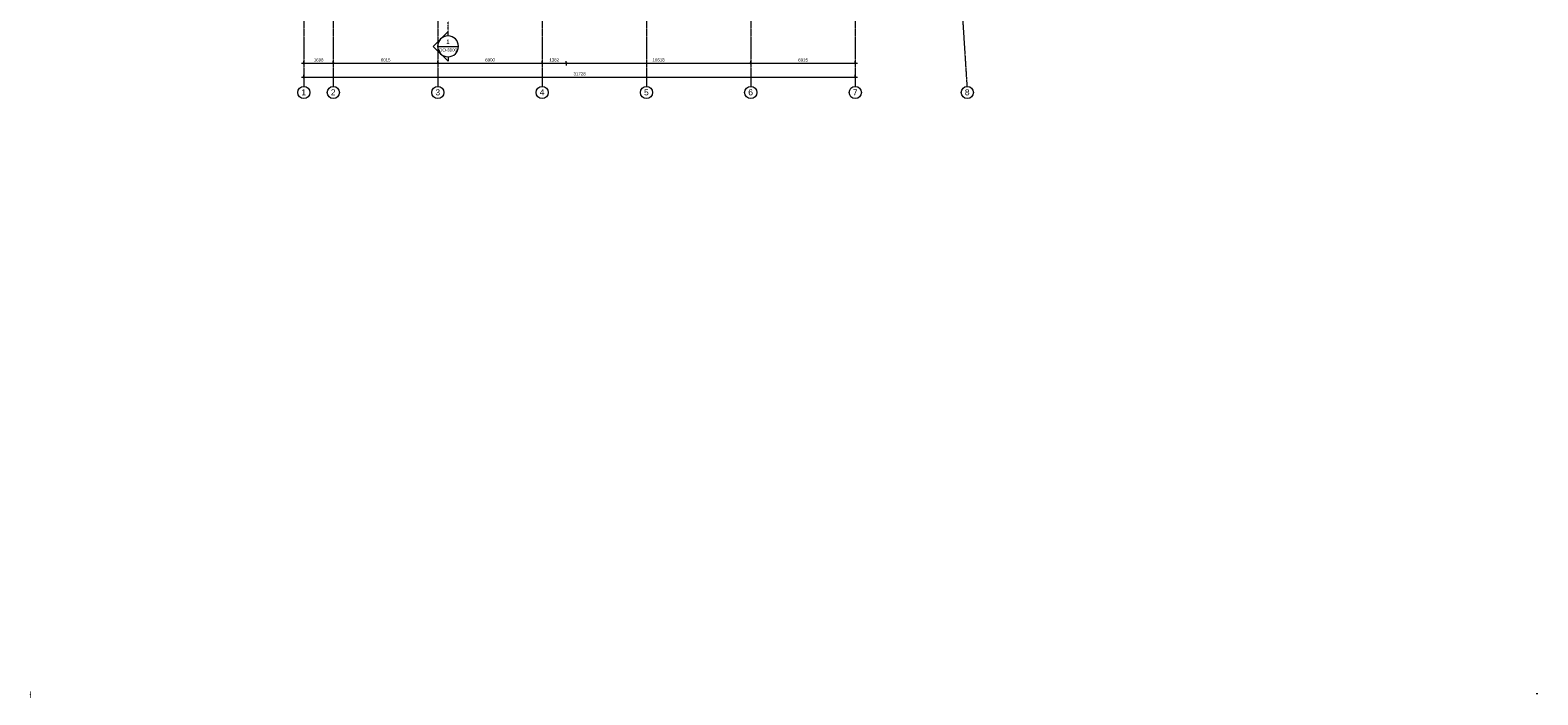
# Model space of a CAD drawing. Header units: millimetres. Extents: x 1989 to 88729, y 4659 to 113498.
# Tile 1 of 107: x 1989 to 88729, y 4659 to 42912. Entities that reach past the tile are written whole.
import ezdxf

# ---------------------------------------------------------------- set-up
doc = ezdxf.new("R2010")
doc.units = ezdxf.units.MM
for name, pattern in [('Afbreeklijn', [9, 5, -2, 0, -2]), ('ARC Grid Line', [22.225, 12.7, -3.175, 3.175, -3.175]), ('ARC Section Line', [17, 10, -3, 0, -1, 0, -3])]:
    doc.linetypes.add(name, pattern=pattern)
for name, color, linetype, lineweight in [('A--L$01A__Algemeen', 7, 'Continuous', 9), ('A--L$07A__Stramien', 1, 'Continuous', 13), ('A--LD20__DetailPenFijn', 2, 'Continuous', 20), ('A--LD30__DetailPenMiddel', 3, 'Continuous', 9), ('A--M$01A__Algemeen', 1, 'Continuous', 13), ('A--M$01A__Algemeen-100', 1, 'Continuous', 13), ('A--T$01A__Algemeen', 1, 'Continuous', 9), ('A--T$07A__Stramien', 1, 'Continuous', 13)]:
    doc.layers.add(name, color=color, linetype=linetype, lineweight=lineweight)
doc.styles.add('Arial_3', font='arial.ttf', dxfattribs={"height": 2.5})
doc.styles.add('Arial_4', font='arial.ttf', dxfattribs={"height": 3.5})
doc.styles.add('Arial_5', font='arial.ttf', dxfattribs={"height": 350})
doc.styles.add('Arial_6', font='arial.ttf', dxfattribs={"height": 250})
doc.styles.add('Arial_7', font='arial.ttf', dxfattribs={"height": 180})
doc.styles.add('Arial_B', font='arial.ttf', dxfattribs={"height": 3.5})
doc.dimstyles.new('00_ARC_dimension_1_8mm', dxfattribs={"dimscale": 304.8, "dimtxt": 183.646692, "dimasz": 1.049869, "dimexe": 0.426509, "dimexo": 0.0625, "dimgap": 0.164042, "dimtad": 1, "dimdec": 0, "dimzin": 0, "dimdsep": 46, "dimtxsty": 'Arial_7', "dimblk1": 'DOTSMALL', "dimblk2": 'DOTSMALL', "dimsah": 1, "dimcen": 0.09, "dimdle": 0.426509, "dimadec": 3, "dimazin": 0, "dimtfac": 1, "dimtdec": 4, "dimtix": 1, "dimtmove": 0, "dimatfit": 3, "dimfxl": 0.426509, "dimfxlon": 1, "dimtvp": 1, "dimtolj": 1, "dimtzin": 0, "dimarcsym": 2})

# ---------------------------------------------------------------- blocks, each defined once
blk = doc.blocks.new('Grid - 3_5mm-18301-DO-Begane grond - Nieuwe situatie Kitchen equipment')
at = {"layer": 'A--T$07A__Stramien'}
blk.add_circle((0, 0), 3.5, dxfattribs=at)
blk = doc.blocks.new('Section - Default-5518-DO-Begane grond - Nieuwe situatie Kitchen equipment')
at = {"layer": 'A--L$01A__Algemeen', "lineweight": 13}
for p, q in [((-6, 8.49), (-14.49, 0)), ((-6, 8.49), (2.49, 0)), ((-12, 0), (-14.49, 0)), ((0, 0), (2.49, 0))]:
    blk.add_line(p, q, dxfattribs=at)
for start, end in [(360, 180), (180, 360)]:
    blk.add_arc((-6, 0), 6, start, end, dxfattribs=at)
blk = doc.blocks.new('DIMBLOCK10-DO-Begane grond - Nieuwe situatie Kitchen equipment')
at = {"layer": 'A--M$01A__Algemeen-100'}
h = blk.add_hatch(color=256, dxfattribs=at)
edge = h.paths.add_edge_path()
edge.add_arc((17733, 40205), 40, 0, 360)
h = blk.add_hatch(color=256, dxfattribs=at)
edge = h.paths.add_edge_path()
edge.add_arc((49461, 40205), 40, 0, 360)
for p, q in [((17603, 40205), (49591, 40205)), ((17733, 40205), (17733, 40335)), ((17733, 40205), (17733, 40075)), ((49461, 40205), (49461, 40335)), ((49461, 40205), (49461, 40075))]:
    blk.add_line(p, q, dxfattribs=at)
for centre in [(17733, 40205), (49461, 40205)]:
    blk.add_circle(centre, 40, dxfattribs=at)
at = {"layer": 'A--M$01A__Algemeen-100', "color": 0, "insert": (33251, 40488), "char_height": 180, "width": 830.65, "attachment_point": 1, "line_spacing_factor": 0.941778, "style": 'Arial_7'}
blk.add_mtext('31728', dxfattribs=at)
blk = doc.blocks.new('_DotSmall')
at = {"color": 0, "linetype": 'ByBlock', "const_width": 0.5}
blk.add_lwpolyline([(-0.0625, 0, 1), (0.0625, 0, 1)], format="xyb", close=True, dxfattribs=at)
blk = doc.blocks.new('DIMBLOCK11-DO-Begane grond - Nieuwe situatie Kitchen equipment')
at = {"layer": 'A--M$01A__Algemeen-100'}
h = blk.add_hatch(color=256, dxfattribs=at)
edge = h.paths.add_edge_path()
edge.add_arc((17733, 41005), 40, 0, 360)
h = blk.add_hatch(color=256, dxfattribs=at)
edge = h.paths.add_edge_path()
edge.add_arc((19431, 41005), 40, 0, 360)
for p, q in [((17603, 41005), (19431, 41005)), ((17733, 41005), (17733, 41135)), ((17733, 41005), (17733, 40875)), ((19431, 41005), (19431, 41135)), ((19431, 41005), (19431, 40875))]:
    blk.add_line(p, q, dxfattribs=at)
for centre in [(17733, 41005), (19431, 41005)]:
    blk.add_circle(centre, 40, dxfattribs=at)
at = {"layer": 'A--M$01A__Algemeen-100', "color": 0, "insert": (18305, 41288), "char_height": 180, "width": 664.52, "attachment_point": 1, "line_spacing_factor": 0.941778, "style": 'Arial_7'}
blk.add_mtext('1698', dxfattribs=at)
blk = doc.blocks.new('DIMBLOCK12-DO-Begane grond - Nieuwe situatie Kitchen equipment')
at = {"layer": 'A--M$01A__Algemeen-100'}
h = blk.add_hatch(color=256, dxfattribs=at)
edge = h.paths.add_edge_path()
edge.add_arc((19431, 41005), 40, 0, 360)
h = blk.add_hatch(color=256, dxfattribs=at)
edge = h.paths.add_edge_path()
edge.add_arc((25446, 41005), 40, 0, 360)
for p, q in [((19431, 41005), (19431, 41135)), ((19431, 41005), (25446, 41005)), ((19431, 41005), (19431, 40875)), ((25446, 41005), (25446, 41135)), ((25446, 41005), (25446, 40875))]:
    blk.add_line(p, q, dxfattribs=at)
for centre in [(19431, 41005), (25446, 41005)]:
    blk.add_circle(centre, 40, dxfattribs=at)
at = {"layer": 'A--M$01A__Algemeen-100', "color": 0, "insert": (22162, 41288), "char_height": 180, "width": 664.52, "attachment_point": 1, "line_spacing_factor": 0.941778, "style": 'Arial_7'}
blk.add_mtext('6015', dxfattribs=at)
blk = doc.blocks.new('DIMBLOCK13-DO-Begane grond - Nieuwe situatie Kitchen equipment')
at = {"layer": 'A--M$01A__Algemeen-100'}
h = blk.add_hatch(color=256, dxfattribs=at)
edge = h.paths.add_edge_path()
edge.add_arc((25446, 41005), 40, 0, 360)
h = blk.add_hatch(color=256, dxfattribs=at)
edge = h.paths.add_edge_path()
edge.add_arc((31446, 41005), 40, 0, 360)
for p, q in [((25446, 41005), (25446, 41135)), ((25446, 41005), (31446, 41005)), ((25446, 41005), (25446, 40875)), ((31446, 41005), (31446, 41135)), ((31446, 41005), (31446, 40875))]:
    blk.add_line(p, q, dxfattribs=at)
for centre in [(25446, 41005), (31446, 41005)]:
    blk.add_circle(centre, 40, dxfattribs=at)
at = {"layer": 'A--M$01A__Algemeen-100', "color": 0, "insert": (28169, 41288), "char_height": 180, "width": 664.52, "attachment_point": 1, "line_spacing_factor": 0.941778, "style": 'Arial_7'}
blk.add_mtext('6000', dxfattribs=at)
blk = doc.blocks.new('DIMBLOCK14-DO-Begane grond - Nieuwe situatie Kitchen equipment')
at = {"layer": 'A--M$01A__Algemeen-100'}
h = blk.add_hatch(color=256, dxfattribs=at)
edge = h.paths.add_edge_path()
edge.add_arc((31446, 41005), 40, 0, 360)
h = blk.add_hatch(color=256, dxfattribs=at)
edge = h.paths.add_edge_path()
edge.add_arc((32828, 41005), 40, 0, 360)
for p, q in [((31446, 41005), (31446, 41135)), ((31446, 41005), (32828, 41005)), ((31446, 41005), (31446, 40875)), ((32828, 41005), (32828, 41135)), ((32828, 41005), (32828, 40875))]:
    blk.add_line(p, q, dxfattribs=at)
for centre in [(31446, 41005), (32828, 41005)]:
    blk.add_circle(centre, 40, dxfattribs=at)
at = {"layer": 'A--M$01A__Algemeen-100', "color": 0, "insert": (31860, 41288), "char_height": 180, "width": 664.52, "attachment_point": 1, "line_spacing_factor": 0.941778, "style": 'Arial_7'}
blk.add_mtext('1382', dxfattribs=at)
blk = doc.blocks.new('DIMBLOCK15-DO-Begane grond - Nieuwe situatie Kitchen equipment')
at = {"layer": 'A--M$01A__Algemeen-100'}
h = blk.add_hatch(color=256, dxfattribs=at)
edge = h.paths.add_edge_path()
edge.add_arc((32828, 41005), 40, 0, 360)
h = blk.add_hatch(color=256, dxfattribs=at)
edge = h.paths.add_edge_path()
edge.add_arc((43446, 41005), 40, 0, 360)
for p, q in [((32828, 41005), (32828, 41135)), ((32828, 41005), (43446, 41005)), ((32828, 41005), (32828, 40875)), ((43446, 41005), (43446, 41135)), ((43446, 41005), (43446, 40875))]:
    blk.add_line(p, q, dxfattribs=at)
for centre in [(32828, 41005), (43446, 41005)]:
    blk.add_circle(centre, 40, dxfattribs=at)
at = {"layer": 'A--M$01A__Algemeen-100', "color": 0, "insert": (37791, 41288), "char_height": 180, "width": 830.65, "attachment_point": 1, "line_spacing_factor": 0.941778, "style": 'Arial_7'}
blk.add_mtext('10618', dxfattribs=at)
blk = doc.blocks.new('DIMBLOCK16-DO-Begane grond - Nieuwe situatie Kitchen equipment')
at = {"layer": 'A--M$01A__Algemeen-100'}
h = blk.add_hatch(color=256, dxfattribs=at)
edge = h.paths.add_edge_path()
edge.add_arc((43446, 41005), 40, 0, 360)
h = blk.add_hatch(color=256, dxfattribs=at)
edge = h.paths.add_edge_path()
edge.add_arc((49461, 41005), 40, 0, 360)
for p, q in [((43446, 41005), (43446, 41135)), ((43446, 41005), (49591, 41005)), ((43446, 41005), (43446, 40875)), ((49461, 41005), (49461, 41135)), ((49461, 41005), (49461, 40875))]:
    blk.add_line(p, q, dxfattribs=at)
for centre in [(43446, 41005), (49461, 41005)]:
    blk.add_circle(centre, 40, dxfattribs=at)
at = {"layer": 'A--M$01A__Algemeen-100', "color": 0, "insert": (46177, 41288), "char_height": 180, "width": 664.52, "attachment_point": 1, "line_spacing_factor": 0.941778, "style": 'Arial_7'}
blk.add_mtext('6015', dxfattribs=at)

msp = doc.modelspace()

# ---------------------------------------------------------------- hatches: boundary and pattern name
at = {"layer": 'A--L$01A__Algemeen'}
for color, points in [(256, [(2014.2, 4710.9), (2014.2, 4720.9), (1989.2, 4720.9), (1989.2, 4710.9)]), (31, [(2014.2, 4685), (2014.2, 4695), (1989.2, 4695), (1989.2, 4685)]), (9, [(2014.2, 4658.9), (2014.2, 4668.9), (1989.2, 4668.9), (1989.2, 4658.9)])]:
    msp.add_hatch(color=color, dxfattribs=at).paths.add_polyline_path(points)

# ---------------------------------------------------------------- linework, layer by layer
at = {"layer": 'A--L$01A__Algemeen', "linetype": 'ARC Section Line', "lineweight": 13}
msp.add_line((26030.1, 42579.2), (26030.1, 59190.6), dxfattribs=at)
at = {"layer": 'A--L$01A__Algemeen', "lineweight": 13}
msp.add_line((25430.1, 41979.2), (26630.1, 41979.2), dxfattribs=at)
at = {"layer": 'A--L$07A__Stramien', "linetype": 'ARC Grid Line'}
for p, q in [((17733.1, 95686.5), (17733.1, 39676.1)), ((19431.1, 95686.5), (19431.1, 39676.1)), ((25446.1, 95686.5), (25446.1, 39676.1)), ((31446.1, 95686.5), (31446.1, 39676.1)), ((37446.1, 95686.5), (37446.1, 39676.1)), ((43446.1, 95686.5), (43446.1, 39676.1)), ((49461.1, 95686.5), (49461.1, 39676.1)), ((52288.5, 95618), (55884.9, 39676.1))]:
    msp.add_line(p, q, dxfattribs=at)
at = {"layer": 'A--LD20__DetailPenFijn'}
for p, q in [((2014.2, 4720.9), (1989.2, 4720.9)), ((1989.2, 4720.9), (1989.2, 4710.9)), ((1989.2, 4710.9), (2014.2, 4710.9)), ((2014.2, 4707.9), (1989.2, 4707.9)), ((1989.2, 4707.9), (1989.2, 4697.9)), ((1989.2, 4697.9), (2014.2, 4697.9)), ((2014.2, 4695), (1989.2, 4695)), ((1989.2, 4695), (1989.2, 4685)), ((1989.2, 4685), (2014.2, 4685)), ((2014.2, 4668.9), (1989.2, 4668.9)), ((1989.2, 4668.9), (1989.2, 4658.9)), ((1989.2, 4658.9), (2014.2, 4658.9)), ((2014.2, 4710.9), (2014.2, 4720.9)), ((2014.2, 4697.9), (2014.2, 4707.9)), ((2014.2, 4685), (2014.2, 4695)), ((2014.2, 4658.9), (2014.2, 4668.9))]:
    msp.add_line(p, q, dxfattribs=at)
at = {"layer": 'A--LD30__DetailPenMiddel', "linetype": 'Afbreeklijn', "lineweight": 100}
msp.add_line((1989.2, 4676.9), (2014.2, 4676.9), dxfattribs=at)

# ---------------------------------------------------------------- block references
at = {"layer": 'A--L$01A__Algemeen', "lineweight": 13, "xscale": 99.99999999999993, "yscale": 99.99999999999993, "zscale": 99.99999999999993, "rotation": 90}
msp.add_blockref('Section - Default-5518-DO-Begane grond - Nieuwe situatie Kitchen equipment', (26030.1, 42579.2), dxfattribs=at)
at = {"layer": 'A--T$07A__Stramien'}
for p, xscale, yscale, zscale, rotation in [((17733.1, 39326.1), 99.99999999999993, 99.99999999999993, 99.99999999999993, 180), ((19431.1, 39326.1), 99.99999999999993, 99.99999999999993, 99.99999999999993, 180), ((25446.1, 39326.1), 99.99999999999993, 99.99999999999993, 99.99999999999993, 180), ((31446.1, 39326.1), 99.99999999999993, 99.99999999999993, 99.99999999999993, 180), ((37446.1, 39326.1), 99.99999999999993, 99.99999999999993, 99.99999999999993, 180), ((43446.1, 39326.1), 99.99999999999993, 99.99999999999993, 99.99999999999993, 180), ((49461.1, 39326.1), 99.99999999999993, 99.99999999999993, 99.99999999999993, 180), ((55907.4, 39326.8), 99.99999999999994, 99.99999999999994, 99.99999999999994, 183.6783803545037)]:
    msp.add_blockref('Grid - 3_5mm-18301-DO-Begane grond - Nieuwe situatie Kitchen equipment', p, dxfattribs=dict(at, xscale=xscale, yscale=yscale, zscale=zscale, rotation=rotation))

# ---------------------------------------------------------------- texts
at = {"layer": 'A--L$01A__Algemeen', "lineweight": 13, "attachment_point": 1}
for s, insert, char_height, width, style in [('DO-3000', (25524.1, 41858.4), 180, 1218.565, 'Arial_7'), ('1', (25930.6, 42373.7), 250, 232.489, 'Arial_6')]:
    msp.add_mtext(s, dxfattribs=dict(at, insert=insert, char_height=char_height, width=width, style=style))
at = {"layer": 'A--T$01A__Algemeen', "color": 7, "lineweight": 13, "attachment_point": 1}
for s, insert, char_height, width, style in [('Legenda DO', (1989.2, 4732.2), 3.5, 34.232, 'Arial_4'), ('vtw scope', (2015.5, 4691.2), 2.5, 18.84, 'Arial_3'), ('scope regio', (2015.5, 4678.2), 2.5, 21.886, 'Arial_3'), ('in scope', (2015.5, 4717.2), 2.5, 15.633, 'Arial_3'), ('uit scope', (2015.5, 4704.2), 2.5, 16.835, 'Arial_3'), ('Bestaand', (2015.5, 4665.2), 2.5, 17.717, 'Arial_3'), ('\\LAlle maatvoering in het werk te controleren', (88632.8, 4741.8), 3.5, 123.781, 'Arial_B')]:
    msp.add_mtext(s, dxfattribs=dict(at, insert=insert, char_height=char_height, width=width, style=style))
at = {"layer": 'A--T$07A__Stramien', "char_height": 350, "width": 336.709, "attachment_point": 1, "style": 'Arial_5'}
for s, insert in [('1', (17590.7, 39510)), ('2', (19288.7, 39510)), ('3', (25303.7, 39510)), ('4', (31303.7, 39510)), ('5', (37303.7, 39510)), ('6', (43303.7, 39510)), ('7', (49318.7, 39510)), ('8', (55764.8, 39510.7))]:
    msp.add_mtext(s, dxfattribs=dict(at, insert=insert))

# ---------------------------------------------------------------- dimensions: what is measured, and where the dimension line sits
at = {"layer": 'A--M$01A__Algemeen'}
for base, p1, p2, override, picture, middle in [((19431.1, 41004.8), (17733.1, 41134.8), (19431.1, 41134.8), {"dimpost": '<>', "dimfxl": 1698}, 'DIMBLOCK11-DO-Begane grond - Nieuwe situatie Kitchen equipment', (18582.1, 41146.7)), ((25446.1, 41004.8), (19431.1, 41134.8), (25446.1, 41134.8), {"dimpost": '<>', "dimfxl": 6015}, 'DIMBLOCK12-DO-Begane grond - Nieuwe situatie Kitchen equipment', (22438.6, 41146.7)), ((31446.1, 41004.8), (25446.1, 41134.8), (31446.1, 41134.8), {"dimpost": '<>', "dimfxl": 6000}, 'DIMBLOCK13-DO-Begane grond - Nieuwe situatie Kitchen equipment', (28446.1, 41146.7)), ((32828.1, 41004.8), (31446.1, 41134.8), (32828.1, 41134.8), {"dimpost": '<>', "dimfxl": 1382}, 'DIMBLOCK14-DO-Begane grond - Nieuwe situatie Kitchen equipment', (32137.1, 41146.8)), ((43446.1, 41004.8), (32828.1, 41134.8), (43446.1, 41134.8), {"dimpost": '<>', "dimfxl": 10618}, 'DIMBLOCK15-DO-Begane grond - Nieuwe situatie Kitchen equipment', (38137.1, 41146.7)), ((49461.1, 41004.8), (43446.1, 41134.8), (49461.1, 41134.8), {"dimpost": '<>', "dimfxl": 6015}, 'DIMBLOCK16-DO-Begane grond - Nieuwe situatie Kitchen equipment', (46453.6, 41146.7)), ((49461.1, 40204.8), (17733.1, 40334.8), (49461.1, 40334.8), {"dimpost": '<>', "dimfxl": 31728}, 'DIMBLOCK10-DO-Begane grond - Nieuwe situatie Kitchen equipment', (33597.1, 40346.8))]:
    dim = msp.add_linear_dim(base=base, p1=p1, p2=p2, dimstyle='00_ARC_dimension_1_8mm', override=override, dxfattribs=at)
    dim.commit()
    dim.dimension.update_dxf_attribs({"geometry": picture, "text_midpoint": middle})

doc.saveas('drawing.dxf')
